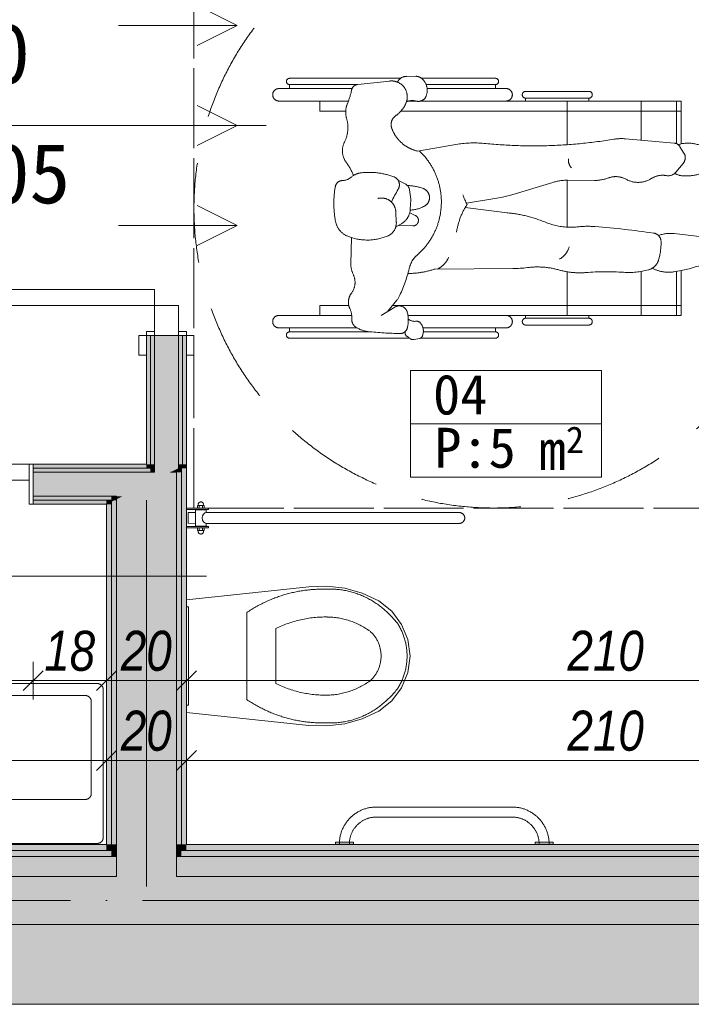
# Model space of a CAD drawing. Header units: millimetres. Extents: x -19278 to 18011, y -32369 to 41467.
# Tile 6 of 64: x -12574 to -10892, y 2630 to 5093. Entities that reach past the tile are written whole.
import ezdxf
from ezdxf.xclip import XClip

# ---------------------------------------------------------------- set-up
doc = ezdxf.new("R2010")
doc.units = ezdxf.units.MM
doc.header["$MEASUREMENT"] = 0
doc.header["$XCLIPFRAME"] = 0
for name, pattern in [('Krawędzie ukryte dłuższe', [225, 200, -25]), ('Kropki i Kreski', [360, 180, -90, 0, -90]), ('Przerywana', [370, 250, -120])]:
    doc.linetypes.add(name, pattern=pattern)
for name, color, linetype in [('2D - Rysunki i Obrazki', 7, 'Continuous'), ('PT.A.01_1_Ściany wewnętrzne', 7, 'Continuous'), ('PT.A.01_1_Ściany zewnętrzne', 7, 'Continuous')]:
    doc.layers.add(name, color=color, linetype=linetype)
for name, color, linetype, lineweight, true_color in [('PT.A.01_1_! pow os niepelnosprawnej_Nr_pióra__161_Nr_pióra__14', 7, 'Continuous', 18, 0x6a6a6a), ('PT.A.01_1_0_Nr_pióra__70_Nr_pióra__3', 7, 'Continuous', 18, 0x00bfbf), ('PT.A.01_1_Drzwi ArchiCAD_Nr_pióra__23_Nr_pióra__24', 7, 'Continuous', 18, 0xff6600), ('PT.A.01_1_Drzwi ArchiCAD_Nr_pióra__3_Nr_pióra__24', 7, 'Continuous', 18, 0xff6600), ('PT.A.01_1_Ściany zewnętrzne_Nr_pióra__174_Nr_pióra__22', 7, 'Continuous', 18, 0xe105fa)]:
    doc.layers.add(name, color=color, linetype=linetype, lineweight=lineweight, true_color=true_color)
for name, color, linetype, lineweight in [('PT.A.01_1_Drzwi ArchiCAD_Nr_pióra__1_Nr_pióra__7', 7, 'Continuous', 18), ('PT.A.01_1_Drzwi ArchiCAD_Nr_pióra__41_Nr_pióra__7', 7, 'Continuous', 18), ('PT.A.01_1_Metryczki pomieszczeń ArchiCADa_Nr_pióra__200_Nr_pióra__190', 190, 'Continuous', 18), ('PT.A.01_1_Osie_Nr_pióra__101_Nr_pióra__252', 252, 'Continuous', 18), ('PT.A.01_1_Strefy_Nr_pióra__6_Nr_pióra__5', 5, 'Continuous', 18), ('PT.A.01_1_Wnętrze - umeblowanie_Nr_pióra__1_Nr_pióra__7', 7, 'Continuous', 18), ('PT.A.01_1_Wnętrze - umeblowanie_Nr_pióra__6_Nr_pióra__5', 5, 'Continuous', 18), ('PT.A.01_1_Wymiarowanie_Nr_pióra__40_Nr_pióra__7', 7, 'Continuous', 18), ('PT.A.01_1_Znaczniki drzwi ArchiCADa_Nr_pióra__201_Nr_pióra__7', 7, 'Continuous', 18), ('PT.A.01_1_Ściany wewnętrzne_Nr_pióra__1_Nr_pióra__7', 7, 'Continuous', 18), ('PT.A.01_1_Ściany wewnętrzne_Nr_pióra__41_Nr_pióra__7', 7, 'Continuous', 18), ('PT.A.01_1_Ściany zewnętrzne_Nr_pióra__1_Nr_pióra__7', 7, 'Continuous', 18), ('PT.A.01_1_Ściany zewnętrzne_Nr_pióra__41_Nr_pióra__7', 7, 'Continuous', 18)]:
    doc.layers.add(name, color=color, linetype=linetype, lineweight=lineweight)
doc.styles.add('GENERATED_STYLE_1', font='txt')
doc.styles.add('GENERATED_STYLE_6', font='txt')
doc.linetypes.add('Zygzak duży', pattern='A,0,[2,PT.A.011.Shx,S=2.239859,R=0,X=0,Y=0],-282.222223,0', length=282.222223)

# ---------------------------------------------------------------- blocks, each defined once
blk = doc.blocks.new('Rysunek_1_1', base_point=(2114.4, 3072.6))
at = {"layer": 'PT.A.01_1_Ściany wewnętrzne', "linetype": 'Continuous', "lineweight": 0, "true_color": 0xffffff}
for points in [[(-12256.4, 4303.1), (-12256.4, 3980.5), (-12246.4, 3980.5), (-12246.4, 4303.1)], [(-12246.4, 3980.5), (-12236.4, 3980.5), (-12236.4, 4303.1), (-12246.4, 4303.1)], [(-12236.4, 4303.1), (-12236.4, 3980.5), (-12176.4, 3980.5), (-12176.4, 4303.1)], [(-12176.4, 4303.1), (-12176.4, 3980.5), (-12166.4, 3980.5), (-12166.4, 4303.1)], [(-12166.4, 3980.5), (-12156.4, 3980.5), (-12156.4, 4303.1), (-12166.4, 4303.1)], [(-12539.9, 3970.5), (-12256.4, 3970.5), (-12256.4, 3980.5), (-12539.9, 3980.5)], [(-12539.9, 3960.5), (-12246.4, 3960.5), (-12246.4, 3970.5), (-12539.9, 3970.5)], [(-12256.4, 3970.5), (-12246.4, 3970.5), (-12246.4, 3980.5), (-12256.4, 3980.5)], [(-12246.4, 3970.5), (-12236.4, 3970.5), (-12236.4, 3980.5), (-12246.4, 3980.5)], [(-12246.4, 3960.5), (-12236.4, 3960.5), (-12236.4, 3970.5), (-12246.4, 3970.5)], [(-12236.4, 3970.5), (-12176.4, 3970.5), (-12176.4, 3980.5), (-12236.4, 3980.5)], [(-12236.4, 3970.5), (-12236.4, 3960.5), (-12196.4, 3960.5), (-12176.4, 3970.5)], [(-12181.4, 3960.5), (-12181.4, 3968), (-12196.4, 3960.5)], [(-12168.9, 3960.5), (-12168.9, 3970.5), (-12176.4, 3970.5), (-12181.4, 3968), (-12181.4, 3960.5)], [(-12176.4, 3970.5), (-12166.4, 3975.5), (-12166.4, 3980.5), (-12176.4, 3980.5)], [(-12168.9, 3970.5), (-12168.9, 3974.3), (-12176.4, 3970.5)], [(-12168.9, 3970.5), (-12156.4, 3970.5), (-12156.4, 3980.5), (-12168.9, 3974.3)], [(-12168.9, 3970.5), (-12168.9, 3029.5), (-12156.4, 3029.5), (-12156.4, 3970.5)], [(-12166.4, 3980.5), (-12166.4, 3975.5), (-12156.4, 3980.5)], [(-12539.9, 3900.5), (-12331.4, 3900.5), (-12331.4, 3960.5), (-12539.9, 3960.5)], [(-12331.4, 3900.5), (-12316.4, 3900.5), (-12236.4, 3940.5), (-12236.4, 3960.5), (-12331.4, 3960.5)], [(-12181.4, 3900.5), (-12181.4, 3960.5), (-12196.4, 3960.5), (-12316.4, 3900.5)], [(-12236.4, 3940.5), (-12196.4, 3960.5), (-12236.4, 3960.5)], [(-12181.4, 3960.5), (-12181.4, 3029.5), (-12168.9, 3029.5), (-12168.9, 3960.5)], [(-12539.9, 3890.5), (-12343.9, 3890.5), (-12343.9, 3900.5), (-12539.9, 3900.5)], [(-12343.9, 3890.5), (-12336.4, 3890.5), (-12331.4, 3893), (-12331.4, 3900.5), (-12343.9, 3900.5)], [(-12331.4, 3890.5), (-12331.4, 3893), (-12336.4, 3890.5)], [(-12331.4, 3893), (-12316.4, 3900.5), (-12331.4, 3900.5)], [(-12316.4, 3900.5), (-12331.4, 3893), (-12331.4, 3029.5), (-12181.4, 3029.5), (-12181.4, 3900.5)], [(-12539.9, 3880.5), (-12356.4, 3880.5), (-12356.4, 3890.5), (-12539.9, 3890.5)], [(-12356.4, 3880.5), (-12343.9, 3886.8), (-12343.9, 3890.5), (-12356.4, 3890.5)], [(-12343.9, 3886.8), (-12356.4, 3880.5), (-12343.9, 3880.5)], [(-12356.4, 3880.5), (-12356.4, 3029.5), (-12343.9, 3029.5), (-12343.9, 3880.5)], [(-12343.9, 3886.8), (-12336.4, 3890.5), (-12343.9, 3890.5)], [(-12336.4, 3890.5), (-12343.9, 3886.8), (-12343.9, 3029.5), (-12331.4, 3029.5), (-12331.4, 3890.5)]]:
    blk.add_hatch(color=7, dxfattribs=at).paths.add_polyline_path(points)
at = {"layer": 'PT.A.01_1_Ściany zewnętrzne', "linetype": 'Continuous', "lineweight": 0, "true_color": 0xffffff}
for points in [[(-12343.9, 3014.5), (-13748.4, 3014.5), (-13751.4, 3010.8), (-13751.4, 2999.5), (-12343.9, 2999.5)], [(-12356.4, 3029.5), (-13736.4, 3029.5), (-13736.4, 3014.5), (-12356.4, 3014.5)], [(-12343.9, 3029.5), (-12356.4, 3029.5), (-12356.4, 3014.5), (-12343.9, 3014.5)], [(-12331.4, 3029.5), (-12343.9, 3029.5), (-12343.9, 3014.5), (-12331.4, 3014.5)], [(-12331.4, 3014.5), (-12343.9, 3014.5), (-12343.9, 2999.5), (-12331.4, 2999.5)], [(-12181.4, 3029.5), (-12331.4, 3029.5), (-12331.4, 3014.5), (-12181.4, 3014.5)], [(-12181.4, 3014.5), (-12331.4, 3014.5), (-12331.4, 2999.5), (-12181.4, 2999.5)], [(-12168.9, 3029.5), (-12181.4, 3029.5), (-12181.4, 3014.5), (-12168.9, 3014.5)], [(-12168.9, 3014.5), (-12181.4, 3014.5), (-12181.4, 2999.5), (-12168.9, 2999.5)], [(-12156.4, 3029.5), (-12168.9, 3029.5), (-12168.9, 3014.5), (-12156.4, 3014.5)], [(-10043.9, 3014.5), (-12168.9, 3014.5), (-12168.9, 2999.5), (-10043.9, 2999.5)], [(-10056.4, 3029.5), (-12156.4, 3029.5), (-12156.4, 3014.5), (-10056.4, 3014.5)], [(-12331.4, 2999.5), (-13760.4, 2999.5), (-13766.4, 2992), (-13766.4, 2949.5), (-12331.4, 2949.5)], [(-12181.4, 2999.5), (-12331.4, 2999.5), (-12331.4, 2949.5), (-12181.4, 2949.5)], [(-10031.4, 2999.5), (-12181.4, 2999.5), (-12181.4, 2949.5), (-10031.4, 2949.5)], [(-13816.4, 2829.5), (-12331.4, 2829.5), (-12331.4, 2949.5), (-13800.4, 2949.5), (-13816.4, 2929.5)], [(-12181.4, 2949.5), (-12331.4, 2949.5), (-12331.4, 2829.5), (-12181.4, 2829.5)], [(-12181.4, 2829.5), (-10561.3, 2829.5), (-10561.3, 2838), (-10494.1, 2838), (-10494.1, 2941), (-10561.3, 2941), (-10561.3, 2949.5), (-10421.3, 2949.5), (-10421.3, 2941), (-10488.6, 2941), (-10488.6, 2838), (-10421.3, 2838), (-10421.3, 2829.5), (-10031.4, 2829.5), (-10031.4, 2949.5), (-12181.4, 2949.5)]]:
    blk.add_hatch(color=7, dxfattribs=at).paths.add_polyline_path(points)
at = {"layer": 'PT.A.01_1_Ściany zewnętrzne_Nr_pióra__174_Nr_pióra__22', "linetype": 'Continuous'}
blk.add_hatch(color=256, dxfattribs=at).paths.add_polyline_path([(-14056.4, 2629.5), (-9376.4, 2629.5), (-9376.4, 2829.5), (-10421.3, 2829.5), (-10421.3, 2829.5), (-10561.3, 2829.5), (-10561.3, 2829.5), (-13896.4, 2829.5)])
at = {"layer": 'PT.A.01_1_! pow os niepelnosprawnej_Nr_pióra__161_Nr_pióra__14', "linetype": 'Krawędzie ukryte dłuższe', "flags": 128}
blk.add_lwpolyline([(-12137.4, 5371.1), (-10637.4, 5371.1), (-10637.4, 3871.1), (-12137.4, 3871.1)], close=True, dxfattribs=at)
at = {"layer": 'PT.A.01_1_! pow os niepelnosprawnej_Nr_pióra__161_Nr_pióra__14', "linetype": 'Przerywana'}
blk.add_circle((-11387.4, 4621.1), 750, dxfattribs=at)
at = {"layer": 'PT.A.01_1_0_Nr_pióra__70_Nr_pióra__3', "linetype": 'Continuous'}
for p, q in [((-12156.4, 3700.7), (-12656.4, 3700.7)), ((-12106.4, 3700.7), (-12156.4, 3700.7))]:
    blk.add_line(p, q, dxfattribs=at)
at = {"layer": 'PT.A.01_1_Drzwi ArchiCAD_Nr_pióra__1_Nr_pióra__7', "linetype": 'Continuous'}
for p, q in [((-12256.4, 4303.1), (-12246.4, 4303.1)), ((-12256.4, 4303.1), (-12256.4, 4253.1)), ((-12246.4, 4303.1), (-12236.4, 4303.1)), ((-12176.4, 4303.1), (-12166.4, 4303.1)), ((-12166.4, 4303.1), (-12156.4, 4303.1)), ((-12156.4, 4303.1), (-12156.4, 4253.1)), ((-12539.9, 3980.5), (-12539.9, 3970.5)), ((-12539.9, 3970.5), (-12539.9, 3960.5)), ((-12539.9, 3900.5), (-12539.9, 3890.5)), ((-12539.9, 3890.5), (-12539.9, 3880.5))]:
    blk.add_line(p, q, dxfattribs=at)
at = {"layer": 'PT.A.01_1_Drzwi ArchiCAD_Nr_pióra__23_Nr_pióra__24', "linetype": 'Continuous'}
for p, q in [((-12236.4, 4303.1), (-12236.4, 4378.1)), ((-12236.4, 4378.1), (-12176.4, 4378.1)), ((-12176.4, 4378.1), (-12176.4, 4303.1)), ((-12176.4, 4303.1), (-12236.4, 4303.1)), ((-12539.9, 3980.5), (-12549.9, 3980.5)), ((-12549.9, 3980.5), (-12549.9, 3880.5)), ((-12539.9, 3880.5), (-12539.9, 3980.5)), ((-12549.9, 3880.5), (-12539.9, 3880.5))]:
    blk.add_line(p, q, dxfattribs=at)
at = {"layer": 'PT.A.01_1_Drzwi ArchiCAD_Nr_pióra__3_Nr_pióra__24', "linetype": 'Continuous'}
for p, q in [((-12236.4, 4418.1), (-13136.4, 4418.1)), ((-12236.4, 4378.1), (-12236.4, 4418.1)), ((-13136.4, 4378.1), (-12236.4, 4378.1)), ((-12236.4, 4313.1), (-12256.4, 4313.1)), ((-12256.4, 4313.1), (-12256.4, 4303.1)), ((-12236.4, 4303.1), (-12236.4, 4313.1)), ((-12156.4, 4313.1), (-12176.4, 4313.1)), ((-12176.4, 4313.1), (-12176.4, 4303.1)), ((-12156.4, 4303.1), (-12156.4, 4313.1)), ((-12275.4, 4303.1), (-12275.4, 4253.1)), ((-12256.4, 4303.1), (-12275.4, 4303.1)), ((-12256.4, 4303.1), (-12236.4, 4303.1)), ((-12256.4, 4253.1), (-12256.4, 4303.1)), ((-12176.4, 4303.1), (-12156.4, 4303.1)), ((-12156.4, 4303.1), (-12156.4, 4253.1)), ((-12137.4, 4303.1), (-12156.4, 4303.1)), ((-12137.4, 4253.1), (-12137.4, 4303.1)), ((-12275.4, 4253.1), (-12256.4, 4253.1)), ((-12156.4, 4253.1), (-12137.4, 4253.1)), ((-12549.9, 3980.5), (-13429.9, 3980.5)), ((-12549.9, 3940.5), (-12549.9, 3980.5)), ((-13429.9, 3940.5), (-12549.9, 3940.5))]:
    blk.add_line(p, q, dxfattribs=at)
blk.add_arc((-12236.4, 4378.1), 900, 90, 180, dxfattribs=at)
at = {"layer": 'PT.A.01_1_Drzwi ArchiCAD_Nr_pióra__41_Nr_pióra__7', "linetype": 'Continuous'}
for p, q in [((-12236.4, 4303.1), (-12176.4, 4303.1)), ((-12539.9, 3960.5), (-12539.9, 3900.5))]:
    blk.add_line(p, q, dxfattribs=at)
at = {"layer": 'PT.A.01_1_Metryczki pomieszczeń ArchiCADa_Nr_pióra__200_Nr_pióra__190', "linetype": 'Continuous'}
for p, q in [((-11595.2, 4215), (-11117.5, 4215)), ((-11595.2, 4081.6), (-11595.2, 4215)), ((-11117.5, 4215), (-11117.5, 4081.6)), ((-11117.5, 4081.6), (-11595.2, 4081.6)), ((-11595.2, 4081.6), (-11117.5, 4081.6)), ((-11595.2, 3948.3), (-11595.2, 4081.6)), ((-11117.5, 4081.6), (-11117.5, 3948.3)), ((-11117.5, 3948.3), (-11595.2, 3948.3))]:
    blk.add_line(p, q, dxfattribs=at)
at = {"layer": 'PT.A.01_1_Osie_Nr_pióra__101_Nr_pióra__252', "linetype": 'Kropki i Kreski'}
blk.add_line((-18028.2, 2889.5), (370.6, 2889.5), dxfattribs=at)
at = {"layer": 'PT.A.01_1_Strefy_Nr_pióra__6_Nr_pióra__5', "linetype": 'Continuous'}
for p, q in [((-12156.4, 3888.5), (-12156.4, 3803.9)), ((-12101.4, 3871.1), (-12156.4, 3871.1)), ((-12101.4, 3867.7), (-12156.4, 3867.7)), ((-12128.1, 3871.8), (-12128.1, 3877.2)), ((-12124, 3871.8), (-12124, 3877.2)), ((-12116, 3871.8), (-12116, 3877.2)), ((-12112, 3871.8), (-12112, 3877.2)), ((-12101.4, 3867.7), (-12101.4, 3871.1)), ((-12151.5, 3859.8), (-12133.5, 3859.8)), ((-12151.5, 3859.8), (-12151.5, 3832.7)), ((-12133.5, 3866.5), (-12133.5, 3825.9)), ((-12133.5, 3866.5), (-12106.5, 3866.5)), ((-12116.6, 3846.2), (-12115.9, 3851.4)), ((-12115.9, 3841), (-12116.6, 3846.2)), ((-12115.9, 3851.4), (-12113.7, 3855.8)), ((-12113.7, 3855.8), (-12110.4, 3858.7)), ((-12110.4, 3858.7), (-12106.5, 3859.7)), ((-12106.5, 3866.5), (-12106.5, 3859.7)), ((-12106.5, 3859.7), (-11473.1, 3859.7)), ((-12101.4, 3824.6), (-12156.4, 3824.6)), ((-12101.4, 3821.3), (-12156.4, 3821.3)), ((-12151.5, 3832.8), (-12133.5, 3832.7)), ((-12133.5, 3825.9), (-12106.5, 3825.9)), ((-12128.1, 3820.6), (-12128.1, 3815.2)), ((-12124, 3820.6), (-12124, 3815.2)), ((-12116, 3820.6), (-12116, 3815.2)), ((-12113.7, 3836.6), (-12115.9, 3841)), ((-12110.4, 3833.7), (-12113.7, 3836.6)), ((-12112, 3820.6), (-12112, 3815.2)), ((-12106.5, 3832.7), (-12110.4, 3833.7)), ((-12106.5, 3832.7), (-11473.1, 3832.7)), ((-12106.5, 3825.9), (-12106.5, 3832.7)), ((-12101.4, 3821.3), (-12101.4, 3824.6))]:
    blk.add_line(p, q, dxfattribs=at)
for centre, radius, start, end in [((-12126, 3874.6), 3.27, 52.1208, 127.8792), ((-12120, 3879.6), 6.76, 0, 180), ((-12120, 3865.8), 12, 70.5286, 109.4714), ((-12114, 3874.6), 3.27, 52.1208, 127.8792), ((-11473.1, 3846.2), 13.5, 270, 90), ((-12126, 3817.8), 3.27, 232.1208, 307.8792), ((-12120, 3812.8), 6.76, 180, 0), ((-12120, 3826.6), 12, 250.5286, 289.4714), ((-12114, 3817.8), 3.27, 232.1208, 307.8792)]:
    blk.add_arc(centre, radius, start, end, dxfattribs=at)
at = {"layer": 'PT.A.01_1_Wnętrze - umeblowanie_Nr_pióra__1_Nr_pióra__7', "linetype": 'Continuous'}
for p, q in [((-12129.2, 5128.1), (-12029.2, 5078.1)), ((-12326.5, 5078.1), (-12029.2, 5078.1)), ((-12129.2, 5028.1), (-12029.2, 5078.1)), ((-11582.3, 4951.2), (-11605.2, 4951)), ((-11582.3, 4951.2), (-11582.2, 4951.2)), ((-11620.1, 4946.1), (-11898.2, 4946.1)), ((-11898.2, 4930.5), (-11898.1, 4930.5)), ((-11898.2, 4930.5), (-11898.2, 4920.5)), ((-11898.2, 4930.5), (-11728.9, 4930.5)), ((-11647.3, 4939.4), (-11727.6, 4930.7)), ((-11620.1, 4946.1), (-11620, 4946.1)), ((-11382.5, 4946.1), (-11567.8, 4946.1)), ((-11556.2, 4930.5), (-11382.5, 4930.5)), ((-11382.5, 4946.1), (-11382.5, 4946.1)), ((-11382.5, 4920.5), (-11382.5, 4930.5)), ((-11898.2, 4920.5), (-11924.7, 4920.5)), ((-11898.2, 4920.5), (-11741.6, 4920.5)), ((-11553.7, 4920.5), (-11382.5, 4920.5)), ((-11356, 4920.5), (-11382.5, 4920.5)), ((-11356, 4920.5), (-11355.9, 4920.5)), ((-11148.8, 4913.4), (-11307.1, 4913.4)), ((-11148.8, 4913.4), (-11148.8, 4913.4)), ((-12129.2, 4878.1), (-12029.2, 4828.1)), ((-11924.7, 4889.3), (-11924.7, 4889.3)), ((-11924.7, 4889.3), (-11822, 4889.3)), ((-11822, 4889.3), (-11822, 4864.3)), ((-11822, 4889.3), (-11750.7, 4889.3)), ((-11600.3, 4889.3), (-11581.3, 4889.3)), ((-11569.7, 4889.3), (-11356, 4889.3)), ((-11307.1, 4889.3), (-11356, 4889.3)), ((-11307.1, 4896.4), (-11307, 4896.4)), ((-11307.1, 4896.4), (-11307.1, 4889.3)), ((-11307.1, 4896.4), (-11148.8, 4896.4)), ((-11307.1, 4889.3), (-11148.8, 4889.3)), ((-11202.8, 4889.3), (-11202.8, 4780)), ((-11148.8, 4889.3), (-11148.8, 4896.4)), ((-10917.6, 4889.3), (-11148.8, 4889.3)), ((-11017.6, 4791.3), (-11017.6, 4889.3)), ((-10929.4, 4782.4), (-10929.4, 4889.3)), ((-10917.6, 4782.2), (-10917.6, 4889.3)), ((-11822, 4864.3), (-11757.6, 4864.3)), ((-11619.1, 4864.3), (-10917.6, 4864.3)), ((-12326.5, 4828.1), (-12029.2, 4828.1)), ((-12129.2, 4778.1), (-12029.2, 4828.1)), ((-11755.4, 4846.3), (-11755.4, 4846.3)), ((-11760.6, 4786.8), (-11760.5, 4786.8)), ((-11577.9, 4764), (-11477.2, 4781.2)), ((-10935.5, 4784), (-11057.3, 4794.9)), ((-10917.6, 4782.2), (-10917.5, 4782.2)), ((-10911, 4759.2), (-10920.9, 4775)), ((-11755.5, 4734.6), (-11755.5, 4734.6)), ((-10912.8, 4733.3), (-10931.4, 4711.1)), ((-10933.9, 4708.4), (-10933.9, 4708.5)), ((-11765.8, 4690.3), (-11765.8, 4690.3)), ((-11743.6, 4698.9), (-11743.5, 4698.9)), ((-11738.2, 4702.9), (-11738.2, 4702.9)), ((-11626.7, 4691.4), (-11607.4, 4680.9)), ((-11239.4, 4685.6), (-11341.6, 4654.5)), ((-11202.8, 4573.9), (-11202.8, 4691)), ((-11202.8, 4691), (-11202.6, 4691)), ((-11202.6, 4691), (-11135.2, 4690.7)), ((-11099.8, 4696.9), (-11099.8, 4696.9)), ((-11055.8, 4693.6), (-11055.8, 4693.6)), ((-10992.4, 4695.3), (-10992.4, 4695.3)), ((-10954.4, 4702.7), (-10954.3, 4702.7)), ((-10915.9, 4702.4), (-10915.9, 4702.4)), ((-11783.6, 4675), (-11783.5, 4675)), ((-11594.8, 4643.8), (-11597.9, 4667)), ((-11594.8, 4642.1), (-11595.9, 4618.6)), ((-11455.3, 4633.5), (-11368.9, 4648.1)), ((-12129.2, 4628.1), (-12029.2, 4578.1)), ((-11630.9, 4586.5), (-11632.2, 4610.9)), ((-11597.3, 4609.7), (-11583.3, 4603)), ((-11458.5, 4622.8), (-11339.8, 4608)), ((-11783.4, 4589.1), (-11783.3, 4589.2)), ((-11632.4, 4574.2), (-11618.3, 4582.2)), ((-12326.5, 4578.1), (-12029.2, 4578.1)), ((-12129.2, 4528.1), (-12029.2, 4578.1)), ((-11625.4, 4578.2), (-11589.9, 4576.8)), ((-11202.8, 4573.9), (-11202.8, 4573.9)), ((-11175.8, 4574.6), (-11175.7, 4574.6)), ((-11133.3, 4575.2), (-11133.2, 4575.2)), ((-10987, 4559.1), (-10987, 4559.1)), ((-10865, 4549.9), (-10935.5, 4557.6)), ((-11752.5, 4551.1), (-11752.4, 4551.1)), ((-11743.3, 4547.8), (-11744.8, 4482.3)), ((-11743.3, 4547.8), (-11743.3, 4547.8)), ((-10974.8, 4553), (-10974.7, 4553)), ((-11533.8, 4469), (-11338.8, 4470.1)), ((-11202.8, 4462), (-11202.8, 4353)), ((-11017.6, 4463), (-11017.6, 4353)), ((-10929.4, 4463), (-10929.4, 4353)), ((-10917.6, 4353), (-10917.6, 4465.1)), ((-11738.9, 4456.2), (-11738.9, 4456.2)), ((-11743.3, 4408.5), (-11743.2, 4408.5)), ((-11652, 4363.3), (-11629.7, 4391)), ((-11750, 4378), (-11822, 4378)), ((-11822, 4378), (-11822, 4353)), ((-11750, 4378), (-11749.9, 4378)), ((-11669.1, 4353.1), (-11634.9, 4373.6)), ((-11648.1, 4368.2), (-11648.1, 4365.7)), ((-11640.2, 4378), (-10917.6, 4378)), ((-11822, 4353), (-11924.7, 4353)), ((-11822, 4353), (-11742.4, 4353)), ((-11601.8, 4353), (-11356, 4353)), ((-11356, 4353), (-11355.9, 4353)), ((-11356, 4353), (-11307.1, 4353)), ((-11307.1, 4353), (-11307.1, 4345.9)), ((-11307.1, 4353), (-11148.8, 4353)), ((-11307.1, 4345.9), (-11148.8, 4345.9)), ((-11148.8, 4345.9), (-11148.8, 4353)), ((-11148.8, 4353), (-10917.6, 4353)), ((-11148.8, 4345.9), (-11148.8, 4345.9)), ((-11924.7, 4321.8), (-11924.7, 4321.8)), ((-11924.7, 4321.8), (-11898.2, 4321.8)), ((-11898.2, 4321.8), (-11898.2, 4311.8)), ((-11898.2, 4321.8), (-11729.1, 4321.8)), ((-11898.2, 4311.8), (-11693.3, 4311.8)), ((-11564.1, 4321.8), (-11382.5, 4321.8)), ((-11563.2, 4311.8), (-11382.5, 4311.8)), ((-11382.5, 4311.8), (-11382.5, 4321.8)), ((-11382.5, 4321.8), (-11356, 4321.8)), ((-11382.5, 4311.8), (-11382.5, 4311.8)), ((-11307.1, 4328.9), (-11307, 4328.9)), ((-11307.1, 4328.9), (-11148.8, 4328.9)), ((-11898.2, 4296.1), (-11898.1, 4296.1)), ((-11898.2, 4296.1), (-11598.1, 4296.1)), ((-11598.1, 4296.1), (-11604.6, 4300.9)), ((-11598.1, 4296.1), (-11596.3, 4294.8)), ((-11586.4, 4292.6), (-11572.9, 4295.2)), ((-11586.4, 4292.6), (-11586.4, 4292.6)), ((-11570.2, 4296.1), (-11570.1, 4296.1)), ((-11570.2, 4296.1), (-11382.5, 4296.1))]:
    blk.add_line(p, q, dxfattribs=at)
at = {"layer": 'PT.A.01_1_Wnętrze - umeblowanie_Nr_pióra__1_Nr_pióra__7', "linetype": 'Zygzak duży'}
for p, q in [((-12256.4, 2924.6), (-12256.4, 3890.5)), ((-10576, 2889.5), (-12181.4, 2889.5))]:
    blk.add_line(p, q, dxfattribs=at)
at = {"layer": 'PT.A.01_1_Wnętrze - umeblowanie_Nr_pióra__1_Nr_pióra__7', "linetype": 'Continuous'}
for centre, radius, start, end in [((-11582.1, 4928.3), 22.9, 51.1452, 90.3734), ((-11898.2, 4938.3), 7.81, 90, 270), ((-11725.7, 4913.3), 17.5, 96.1738, 168.553), ((-11643.1, 4899.9), 39.7, 338.1434, 96.1738), ((-11605, 4925.5), 25.6, 126.1191, 154.0963), ((-11605, 4925.5), 25.6, 90.3734, 126.1191), ((-11592, 4916.1), 38.6, 336.7071, 50.9982), ((-11382.5, 4938.3), 7.81, 270, 90), ((-11924.7, 4904.9), 15.6, 90, 270), ((-11920.1, 4952.7), 180.9, 337.1485, 348.553), ((-11356, 4904.9), 15.6, 270, 90), ((-11307.1, 4904.9), 8.5, 90, 270), ((-11148.8, 4904.9), 8.5, 270, 90), ((-11704, 4861.6), 53.6, 157.1485, 177.1813), ((-11672.8, 4911.9), 71.8, 304.5485, 338.1434), ((-11590.8, 4854.2), 36.3, 74.409, 113.6829), ((-11575.5, 4909), 20.6, 254.409, 336.7071), ((-11704, 4861.6), 53.6, 177.1813, 196.5694), ((-11616.7, 4830.4), 27.2, 124.5485, 199.9444), ((-11833.4, 4823.1), 81.4, 333.5166, 16.5694), ((-11557.5, 4851.9), 90.2, 199.9444, 256.9452), ((-11716.2, 4764.7), 49.5, 153.5166, 217.5222), ((-11436.4, 4542.6), 242, 84.1619, 99.6849), ((-11287.7, 5997.6), 1220.5, 264.1619, 279.4895), ((-11067.5, 4680.5), 114.8, 84.8929, 99.4895), ((-10937.2, 4764.8), 19.3, 32.0961, 84.8929), ((-10900.3, 4699.8), 84.2, 101.8151, 107.4034), ((-10900.3, 4699.8), 84.2, 47.1659, 101.8151), ((-11694.2, 4636.7), 176.1, 310.6612, 46.6858), ((-10929.7, 4747.5), 22.1, 320.0692, 32.0961), ((-11848, 4663.5), 116.6, 19.7257, 37.5222), ((-11174.8, 4740.2), 25.2, 169.3771, 225.3134), ((-11713.8, 4665), 45.1, 96.4099, 122.8016), ((-11699, 4533.8), 177.1, 69.5864, 96.4099), ((-10950.1, 4726.7), 24.4, 259.8776, 311.4615), ((-10950.1, 4726.7), 24.4, 311.4615, 320.0692), ((-10912.3, 4742.6), 40.4, 237.7219, 264.8934), ((-10905.5, 4819), 117.1, 264.8934, 299.1731), ((-11765.5, 4671.9), 18.4, 90.9535, 170.2167), ((-11766.4, 4724.8), 34.5, 270.9535, 311.3289), ((-11713.8, 4665), 45.1, 122.8016, 131.3289), ((-11644.8, 4679.5), 21.7, 329.1701, 69.5864), ((-11616.3, 4664.6), 18.6, 7.5231, 61.3712), ((-11203.2, 4566.8), 124.3, 89.7461, 106.9445), ((-11134.7, 4792.1), 101.4, 269.7461, 290.1272), ((-11081.5, 4647), 53.2, 61.1107, 110.1272), ((-11025.6, 4748.3), 62.5, 241.1107, 302.0847), ((-10963.8, 4649.8), 53.8, 79.8776, 122.0847), ((-11537.8, 4632.6), 249.4, 170.2167, 190.0443), ((-11316.8, 4483.7), 360.4, 149.1701, 154.8848), ((-11602.6, 4569.7), 108, 68.468, 90.2381), ((-11571.9, 4647.6), 24.2, 297.295, 68.468), ((-11668, 4610.9), 35.8, 0, 105.4377), ((-11604, 4642.6), 9.29, 357.1058, 7.5231), ((-11298.3, 4712.6), 175.8, 199.3703, 207.8163), ((-11405.2, 4863.2), 218.1, 279.5756, 286.9445), ((-11640.4, 4620.9), 44.5, 299.7251, 357.1058), ((-11601.9, 4705.8), 89.7, 273.7076, 297.295), ((-11302.7, 4533.4), 179.7, 147.274, 171.2195), ((-11377.7, 4302.9), 307.5, 67.3879, 85.668), ((-11733.6, 4598), 50.5, 190.0443, 248.1335), ((-11666.6, 4584.6), 35.8, 292.3739, 3.0345), ((-11589.3, 4590.6), 13.8, 267.8272, 64.231), ((-11193.8, 4744.4), 170.8, 247.3879, 266.9641), ((-11193.8, 4744.4), 170.8, 266.9641, 276.056), ((-11151.2, 4343), 232.9, 85.583, 96.056), ((-11306.7, 2329.7), 2252.1, 81.839, 85.583), ((-10990.1, 4537.4), 21.9, 45.4711, 81.839), ((-10945.2, 4469.6), 88.5, 83.7627, 109.5493), ((-11703.3, 4673.6), 132.1, 248.1335, 252.351), ((-11703.3, 4673.6), 132.1, 252.351, 292.3739), ((-10990.1, 4537.4), 21.9, 1.2881, 45.4711), ((-11119.8, 4534.5), 151.6, 343.4823, 1.2881), ((-11247.2, 4538.3), 51, 298.693, 344.3358), ((-11543.2, 4460.8), 55.8, 130.6612, 165.644), ((-11550.8, 4518.5), 54.6, 295.1049, 338.8275), ((-11008.9, 4501.6), 35.9, 284.8355, 343.4823), ((-10986.6, 4807.7), 349.5, 281.3967, 291.9692), ((-11688.9, 4481.1), 55.8, 178.7191, 206.463), ((-12023.6, 4583.7), 440.2, 335.8172, 345.644), ((-11604.1, 4684.2), 226.4, 270.5698, 288.0744), ((-11340.4, 4760.6), 290.5, 270.312, 277.4493), ((-11277.4, 4278.6), 195.6, 74.1699, 97.4493), ((-11171.8, 4651.1), 191.6, 254.1699, 274.4975), ((-11104.8, 3799.9), 662.3, 86.3024, 94.4975), ((-11049.5, 4655.2), 194.8, 266.3024, 284.8355), ((-10949.2, 4550.1), 89.1, 242.6529, 278.261), ((-10986.6, 4807.7), 349.5, 278.261, 281.3967), ((-11779.8, 4435.8), 45.6, 323.1315, 26.463), ((-11713.2, 4385.9), 37.6, 143.1315, 192.1076), ((-11673.9, 4426.7), 56.9, 321.1007, 335.8172), ((-11713.2, 4385.9), 37.6, 192.1076, 205.2149), ((-11796.7, 4346.6), 54.6, 356.2268, 25.2149), ((-11623.9, 4355.4), 21.3, 14.3528, 121.0291), ((-11681.2, 4340.8), 80.4, 346.2891, 14.3528), ((-11924.7, 4337.4), 15.6, 90, 270), ((-11721.2, 4341.6), 21, 176.2268, 235.4123), ((-11585.2, 4362.2), 24.1, 229.4894, 277.8265), ((-11580.1, 4325.2), 13.2, 37.78, 97.8265), ((-11356, 4337.4), 15.6, 270, 90), ((-11307.1, 4337.4), 8.5, 90, 270), ((-11148.8, 4337.4), 8.5, 270, 90), ((-11898.2, 4303.9), 7.81, 90, 270), ((-11694.4, 4380.5), 68.3, 235.4123, 263.5457), ((-11611.3, 5114.3), 806.7, 263.5457, 269.2953), ((-11621, 4326.1), 18.4, 269.2953, 346.2891), ((-11598.1, 4309.7), 11, 166.4185, 233.805), ((-11594.6, 4313.9), 31.5, 334.4064, 37.78), ((-11382.5, 4303.9), 7.81, 270, 90), ((-11588.8, 4305.1), 12.8, 233.805, 280.699), ((-11574.6, 4304.3), 9.34, 280.699, 298.3318), ((-11574.6, 4304.3), 9.34, 298.3318, 334.4064)]:
    blk.add_arc(centre, radius, start, end, dxfattribs=at)
at = {"layer": 'PT.A.01_1_Wnętrze - umeblowanie_Nr_pióra__6_Nr_pióra__5', "linetype": 'Continuous'}
for p, q in [((-11849.8, 3674.1), (-12156.4, 3641.7)), ((-11804.5, 3675.7), (-11849.8, 3674.1)), ((-11759.6, 3670.2), (-11804.5, 3675.7)), ((-11808.1, 3667.8), (-11808.1, 3667.8)), ((-11716.1, 3657.8), (-11759.6, 3670.2)), ((-11675, 3638.8), (-11716.1, 3657.8)), ((-12156.4, 3641.7), (-12156.4, 3359.8)), ((-12156.4, 3623.8), (-12156.4, 3377.8)), ((-12151.4, 3623.8), (-12156.4, 3623.8)), ((-12151.4, 3377.8), (-12151.4, 3623.8)), ((-11642.5, 3613.2), (-11675, 3638.8)), ((-12005, 3609.7), (-12004.9, 3609.7)), ((-12005, 3609.7), (-12005, 3500.8)), ((-11804.3, 3598.5), (-11804.3, 3598.5)), ((-11617.5, 3580.1), (-11642.5, 3613.2)), ((-11627.4, 3581.8), (-11627.4, 3581.8)), ((-11601.8, 3541.8), (-11617.5, 3580.1)), ((-11932.8, 3569.5), (-11932.7, 3569.5)), ((-11932.8, 3569.5), (-11932.8, 3500.8)), ((-11696.7, 3562.8), (-11696.7, 3562.8)), ((-11596.4, 3500.8), (-11601.8, 3541.8)), ((-12005, 3500.8), (-12005, 3391.8)), ((-11932.8, 3500.8), (-11932.8, 3432)), ((-11668.9, 3500.8), (-11668.9, 3500.8)), ((-11603.9, 3500.8), (-11603.9, 3500.8)), ((-11601.8, 3459.7), (-11596.4, 3500.8)), ((-11617.5, 3421.4), (-11601.8, 3459.7)), ((-12849.4, 3432), (-12379.4, 3432)), ((-11696.7, 3438.7), (-11696.6, 3438.7)), ((-12819.4, 3402), (-12409.4, 3402)), ((-12364.4, 3417), (-12364.4, 3047)), ((-11804.3, 3403.1), (-11804.3, 3403.1)), ((-11642.5, 3388.4), (-11617.5, 3421.4)), ((-11627.4, 3419.7), (-11627.3, 3419.7)), ((-12394.4, 3387), (-12394.4, 3157)), ((-12156.4, 3377.8), (-12151.4, 3377.8)), ((-11675, 3362.8), (-11642.5, 3388.4)), ((-12156.4, 3359.8), (-11849.8, 3327.4)), ((-11716.1, 3343.8), (-11675, 3362.8)), ((-11849.8, 3327.4), (-11804.5, 3325.9)), ((-11808.1, 3333.7), (-11808.1, 3333.7)), ((-11804.5, 3325.9), (-11759.6, 3331.3)), ((-11759.6, 3331.3), (-11716.1, 3343.8)), ((-12409.4, 3142), (-12819.4, 3142)), ((-11680.9, 3123), (-11340.9, 3123)), ((-11680.9, 3098), (-11340.9, 3098)), ((-12379.4, 3032), (-12849.4, 3032)), ((-11738.4, 3035.5), (-11783.4, 3035.5)), ((-11783.4, 3035.5), (-11783.4, 3030.5)), ((-11738.4, 3030.5), (-11783.4, 3030.5)), ((-11738.4, 3030.5), (-11738.4, 3035.5)), ((-11238.4, 3035.5), (-11283.4, 3035.5)), ((-11283.4, 3035.5), (-11283.4, 3030.5)), ((-11238.4, 3030.5), (-11283.4, 3030.5)), ((-11273.4, 3035.5), (-11273.4, 3030.5)), ((-11238.4, 3030.5), (-11238.4, 3035.5))]:
    blk.add_line(p, q, dxfattribs=at)
for centre, radius, start, end in [((-12379.4, 3417), 15, 0, 90), ((-12409.4, 3387), 15, 0, 90), ((-12409.4, 3157), 15, 270, 0), ((-11680.9, 3030.5), 92.5, 90, 180), ((-11340.9, 3030.5), 92.5, 360, 90), ((-11680.9, 3030.5), 67.5, 90, 180), ((-11340.9, 3030.5), 67.5, 360, 90), ((-12379.4, 3047), 15, 270, 0)]:
    blk.add_arc(centre, radius, start, end, dxfattribs=at)
for centre, major_axis, start_param, end_param in [((-11795.6, 3411.3), (0, -256.9), 2.296735, 3.197324), ((-11816.9, 3242.7), (0, -425.3), 3.117977, 3.670997), ((-11808.4, 3236.3), (0, -362.2), 3.128691, 3.544418), ((-11805, 3365.8), (0, -232.6), 2.580678, 3.138344), ((-11725.2, 3500), (0, -138.5), 1.576657, 2.203301), ((-11737.4, 3500), (0, -78.2), 1.581187, 2.504492), ((-11737.4, 3501.6), (0, -78.2), 0.637101, 1.560406), ((-11725.2, 3501.6), (0, -138.5), 0.938292, 1.564936), ((-11808.4, 3765.2), (0, -362.2), 5.88036, 6.296087), ((-11805, 3635.7), (0, -232.6), 0.003249, 0.560914), ((-11795.6, 3590.2), (0, -256.9), 6.227454, 7.128043), ((-11816.9, 3758.9), (0, -425.3), 5.753781, 6.306801)]:
    blk.add_ellipse(centre, major_axis=major_axis, ratio=0.875546, start_param=start_param, end_param=end_param, dxfattribs=at)
at = {"layer": 'PT.A.01_1_Wymiarowanie_Nr_pióra__40_Nr_pióra__7', "linetype": 'Continuous'}
for p, q in [((-12539.9, 3486), (-12539.9, 3392.3)), ((-12356.4, 3486), (-12356.4, 3392.3)), ((-12156.4, 3486), (-12156.4, 3392.3)), ((-12156.4, 3486), (-12156.4, 3392.3)), ((-12564.9, 3414.2), (-12514.9, 3464.2)), ((-12564.9, 3414.2), (-12514.9, 3464.2)), ((-12381.4, 3414.2), (-12331.4, 3464.2)), ((-12381.4, 3414.2), (-12331.4, 3464.2)), ((-12181.4, 3414.2), (-12131.4, 3464.2)), ((-12181.4, 3414.2), (-12131.4, 3464.2)), ((-12539.9, 3439.2), (-13439.9, 3439.2)), ((-12356.4, 3439.2), (-12539.9, 3439.2)), ((-12356.4, 3439.2), (-12539.9, 3439.2)), ((-12156.4, 3439.2), (-12356.4, 3439.2)), ((-12156.4, 3439.2), (-12356.4, 3439.2)), ((-12156.4, 3439.2), (-12356.4, 3439.2)), ((-10056.4, 3439.2), (-12156.4, 3439.2)), ((-12356.4, 3286), (-12356.4, 3192.3)), ((-12356.4, 3286), (-12356.4, 3192.3)), ((-12156.4, 3286), (-12156.4, 3192.3)), ((-12381.4, 3214.2), (-12331.4, 3264.2)), ((-12381.4, 3214.2), (-12331.4, 3264.2)), ((-12181.4, 3214.2), (-12131.4, 3264.2)), ((-12181.4, 3214.2), (-12131.4, 3264.2)), ((-12356.4, 3239.2), (-13736.4, 3239.2)), ((-12156.4, 3239.2), (-12356.4, 3239.2)), ((-12156.4, 3239.2), (-12356.4, 3239.2)), ((-12156.4, 3239.2), (-12356.4, 3239.2)), ((-10056.4, 3239.2), (-12156.4, 3239.2)), ((-10056.4, 3239.2), (-12156.4, 3239.2))]:
    blk.add_line(p, q, dxfattribs=at)
at = {"layer": 'PT.A.01_1_Znaczniki drzwi ArchiCADa_Nr_pióra__201_Nr_pióra__7', "linetype": 'Continuous'}
blk.add_line((-13256.4, 4828.1), (-11956.4, 4828.1), dxfattribs=at)
at = {"layer": 'PT.A.01_1_Ściany wewnętrzne_Nr_pióra__1_Nr_pióra__7', "linetype": 'Continuous'}
for p, q in [((-12256.4, 4303.1), (-12256.4, 4253.1)), ((-12256.4, 4303.1), (-12246.4, 4303.1)), ((-12256.4, 4303.1), (-12246.4, 4303.1)), ((-12246.4, 4303.1), (-12246.4, 3980.5)), ((-12246.4, 4303.1), (-12236.4, 4303.1)), ((-12246.4, 4303.1), (-12236.4, 4303.1)), ((-12176.4, 4303.1), (-12166.4, 4303.1)), ((-12166.4, 3980.5), (-12166.4, 4303.1)), ((-12166.4, 4303.1), (-12156.4, 4303.1)), ((-12156.4, 4303.1), (-12156.4, 4253.1)), ((-12539.9, 3980.5), (-12539.9, 3970.5)), ((-12246.4, 3970.5), (-12539.9, 3970.5)), ((-12539.9, 3970.5), (-12539.9, 3960.5)), ((-12246.4, 3980.5), (-12246.4, 3970.5)), ((-12176.4, 3970.5), (-12168.9, 3970.5)), ((-12168.9, 3960.5), (-12168.9, 3970.5)), ((-12166.4, 3975.5), (-12166.4, 3980.5)), ((-12168.9, 3029.5), (-12168.9, 3960.5)), ((-12539.9, 3900.5), (-12539.9, 3890.5)), ((-12539.9, 3890.5), (-12343.9, 3890.5)), ((-12539.9, 3890.5), (-12539.9, 3880.5)), ((-12343.9, 3890.5), (-12343.9, 3886.8)), ((-12343.9, 3886.8), (-12343.9, 3029.5))]:
    blk.add_line(p, q, dxfattribs=at)
at = {"layer": 'PT.A.01_1_Ściany wewnętrzne_Nr_pióra__1_Nr_pióra__7', "linetype": 'Continuous', "flags": 128}
for points in [[(-12256.4, 4303.1), (-12256.4, 3980.5)], [(-12156.4, 3980.5), (-12156.4, 4303.1)], [(-12256.4, 3980.5), (-12539.9, 3980.5)], [(-12156.4, 3029.5), (-12156.4, 3980.5)], [(-12539.9, 3880.5), (-12356.4, 3880.5)], [(-12356.4, 3880.5), (-12356.4, 3029.5)]]:
    blk.add_lwpolyline(points, dxfattribs=at)
at = {"layer": 'PT.A.01_1_Ściany wewnętrzne_Nr_pióra__41_Nr_pióra__7', "linetype": 'Continuous'}
for p, q in [((-12236.4, 4303.1), (-12236.4, 3980.5)), ((-12236.4, 4303.1), (-12176.4, 4303.1)), ((-12176.4, 3980.5), (-12176.4, 4303.1)), ((-12236.4, 3980.5), (-12236.4, 3970.5)), ((-12236.4, 3970.5), (-12236.4, 3960.5)), ((-12176.4, 3970.5), (-12176.4, 3980.5)), ((-12176.4, 3970.5), (-12176.4, 3970.5)), ((-12331.4, 3960.5), (-12539.9, 3960.5)), ((-12539.9, 3960.5), (-12539.9, 3900.5)), ((-12236.4, 3960.5), (-12331.4, 3960.5)), ((-12196.4, 3960.5), (-12181.4, 3960.5)), ((-12181.4, 3900.5), (-12181.4, 3960.5)), ((-12539.9, 3900.5), (-12331.4, 3900.5)), ((-12331.4, 3900.5), (-12331.4, 3893)), ((-12331.4, 3893), (-12331.4, 3029.5)), ((-12181.4, 3029.5), (-12181.4, 3900.5))]:
    blk.add_line(p, q, dxfattribs=at)
at = {"layer": 'PT.A.01_1_Ściany zewnętrzne_Nr_pióra__1_Nr_pióra__7', "linetype": 'Continuous'}
for p, q in [((-12343.9, 3029.5), (-12343.9, 3014.5)), ((-12168.9, 3014.5), (-12168.9, 3029.5))]:
    blk.add_line(p, q, dxfattribs=at)
at = {"layer": 'PT.A.01_1_Ściany zewnętrzne_Nr_pióra__1_Nr_pióra__7', "linetype": 'Continuous', "flags": 128}
for points in [[(-12356.4, 3029.5), (-13736.4, 3029.5)], [(-10056.4, 3029.5), (-12156.4, 3029.5)]]:
    blk.add_lwpolyline(points, dxfattribs=at)
at = {"layer": 'PT.A.01_1_Ściany zewnętrzne_Nr_pióra__41_Nr_pióra__7', "linetype": 'Continuous'}
for p, q in [((-12343.9, 3014.5), (-13748.4, 3014.5)), ((-12331.4, 3029.5), (-12331.4, 3014.5)), ((-12331.4, 3014.5), (-12331.4, 2999.5)), ((-12181.4, 3014.5), (-12181.4, 3029.5)), ((-12181.4, 2999.5), (-12181.4, 3014.5)), ((-10043.9, 3014.5), (-12168.9, 3014.5)), ((-12331.4, 2999.5), (-13760.4, 2999.5)), ((-12331.4, 2999.5), (-12331.4, 2949.5)), ((-12181.4, 2949.5), (-12181.4, 2999.5)), ((-10031.4, 2999.5), (-12181.4, 2999.5)), ((-12331.4, 2949.5), (-13800.4, 2949.5)), ((-10031.4, 2949.5), (-12181.4, 2949.5)), ((-13816.4, 2829.5), (-12331.4, 2829.5)), ((-12331.4, 2829.5), (-12181.4, 2829.5)), ((-12181.4, 2829.5), (-10561.3, 2829.5))]:
    blk.add_line(p, q, dxfattribs=at)
at = {"layer": 'PT.A.01_1_Ściany zewnętrzne_Nr_pióra__41_Nr_pióra__7', "linetype": 'Continuous', "flags": 128}
blk.add_lwpolyline([(-14056.4, 2629.5), (-9376.4, 2629.5)], dxfattribs=at)
at = {"layer": 'PT.A.01_1_Metryczki pomieszczeń ArchiCADa_Nr_pióra__200_Nr_pióra__190', "linetype": 'Continuous', "attachment_point": 1, "style": 'GENERATED_STYLE_1'}
for s, insert, char_height in [('\\A1;{\\fMS Gothic|b0|i0|c238|p49;04}', (-11538.9, 4205.1), 100), ('\\A1;{\\fMS Gothic|b0|i0|c238|p49;P:5}', (-11535.9, 4071.8), 100), ('\\A1;{\\fMS Gothic|b0|i0|c238|p49;2}', (-11206.3, 4075.1), 66.667), ('\\A1;{\\fMS Gothic|b0|i0|c238|p49; m}', (-11342.4, 4066.6), 100)]:
    blk.add_mtext(s, dxfattribs=dict(at, insert=insert, char_height=char_height))
at = {"layer": 'PT.A.01_1_Wymiarowanie_Nr_pióra__40_Nr_pióra__7', "linetype": 'Continuous', "char_height": 100, "attachment_point": 7, "style": 'GENERATED_STYLE_6'}
for s, insert in [('\\A1;{\\fArial Narrow|b0|i1|c238|p34;18}', (-12512.1, 3462.5)), ('\\A1;{\\fArial Narrow|b0|i1|c238|p34;20}', (-12320.4, 3462.6)), ('\\A1;{\\fArial Narrow|b0|i1|c238|p34;210}', (-11202.4, 3462.6)), ('\\A1;{\\fArial Narrow|b0|i1|c238|p34;20}', (-12320.4, 3262.6)), ('\\A1;{\\fArial Narrow|b0|i1|c238|p34;210}', (-11202.4, 3262.6))]:
    blk.add_mtext(s, dxfattribs=dict(at, insert=insert))
at = {"layer": 'PT.A.01_1_Znaczniki drzwi ArchiCADa_Nr_pióra__201_Nr_pióra__7', "linetype": 'Continuous', "char_height": 150, "attachment_point": 7, "rotation": 360, "style": 'GENERATED_STYLE_1'}
for s, insert in [('\\A1;{\\fMS Gothic|b0|i0|c238|p49;90}', (-12752.3, 4931)), ('\\A1;{\\fMS Gothic|b0|i0|c238|p49;205}', (-12753.1, 4631))]:
    blk.add_mtext(s, dxfattribs=dict(at, insert=insert))

msp = doc.modelspace()

# ---------------------------------------------------------------- block references
at = {"layer": '2D - Rysunki i Obrazki', "color": 151, "linetype": 'Continuous', "lineweight": 13, "true_color": 0x80c2ff}
ref = msp.add_blockref('Rysunek_1_1', (2114.4, 3072.6), dxfattribs=at)
XClip(ref).set_block_clipping_path([(-11177.5234049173, -36557.2258517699), (29952.3944637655, -28108.1790241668), (15406.2423630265, 42702.4169420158), (-25723.6755056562, 34253.3701144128)])

doc.saveas('drawing.dxf')
